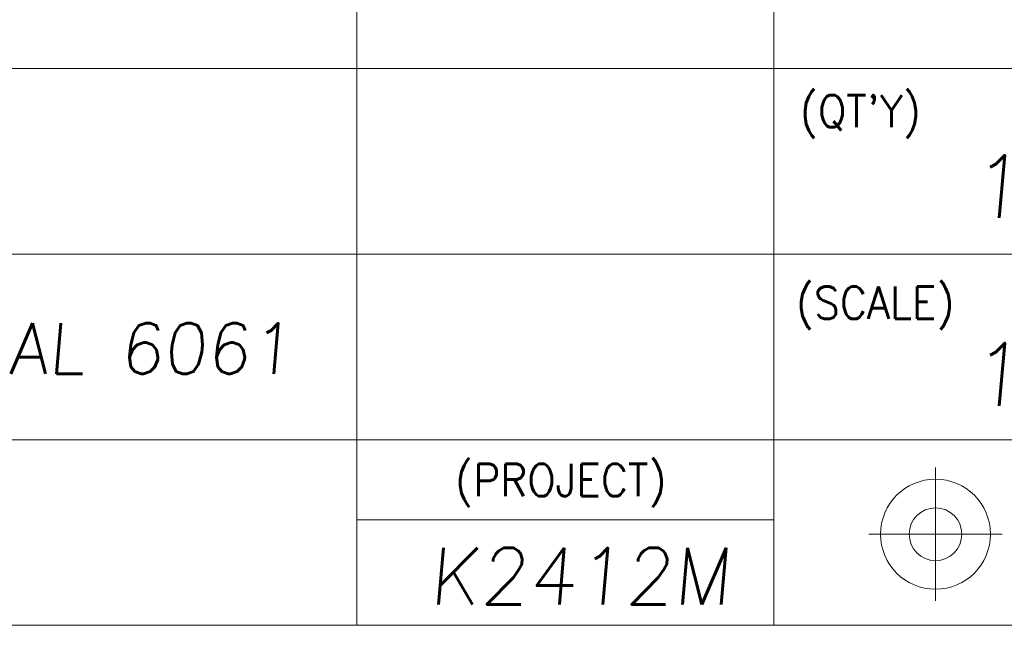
# Model space of a CAD drawing. Header units: millimetres. Extents: x 4497 to 13960, y 12291 to 16372.
# Tile 15 of 217: x 5427 to 5462, y 12328 to 12349. Entities that reach past the tile are written whole.
import ezdxf
from ezdxf.enums import TextEntityAlignment as Align

# ---------------------------------------------------------------- set-up
doc = ezdxf.new("R2010")
doc.units = ezdxf.units.MM
doc.header["$LTSCALE"] = 0.8
doc.layers.get('0').update_dxf_attribs({"linetype": 'CONTINUOUS', "lineweight": 0})
doc.layers.add('2', color=3, linetype='CONTINUOUS', lineweight=0)
doc.styles.get("Standard").update_dxf_attribs({"font": 'romans.shx', "width": 0.8, "oblique": 5, "bigfont": 'whgtxt.shx'})

msp = doc.modelspace()

# ---------------------------------------------------------------- linework, layer by layer
at = {"color": 7, "linetype": 'Continuous'}
for p, q in [((5438.777, 12327.923), (5438.777, 12357.451)), ((5453.54, 12327.923), (5453.54, 12357.451)), ((5409.249, 12347.608), (5484.708, 12347.608)), ((5409.249, 12341.047), (5471.118, 12341.047)), ((5409.249, 12334.485), (5484.708, 12334.485)), ((5459.256, 12328.788), (5459.256, 12333.498)), ((5438.777, 12331.647), (5453.54, 12331.647)), ((5456.9, 12331.143), (5461.611, 12331.143)), ((5409.249, 12327.923), (5484.708, 12327.923))]:
    msp.add_line(p, q, dxfattribs=at)
for radius in [1.945, 0.933]:
    msp.add_circle((5459.256, 12331.143), radius, dxfattribs=at)

# ---------------------------------------------------------------- texts
at = {"color": 7, "linetype": 'Continuous', "width": 0.933333}
for s, p in [("(QT'Y)", (5454.456, 12346.669)), ('(SCALE)', (5454.32, 12339.897)), ('(PROJECT)', (5442.258, 12333.626))]:
    msp.add_text(s, height=1.1408, dxfattribs=at).set_placement(p, align=Align.TOP_LEFT)
at = {"layer": '2', "oblique": 5}
for s, p in [('1 EA', (5460.468, 12342.326)), ('1 : 1', (5460.468, 12335.685))]:
    msp.add_text(s, height=2.2157, dxfattribs=at).set_placement(p)
at = {"layer": '2', "linetype": 'Continuous', "oblique": 5}
for s, height, p in [('AL 6061', 1.7947, (5426.459, 12336.809)), ('K2412M', 1.9941, (5441.332, 12328.662))]:
    msp.add_text(s, height=height, dxfattribs=at).set_placement(p)

doc.saveas('drawing.dxf')
